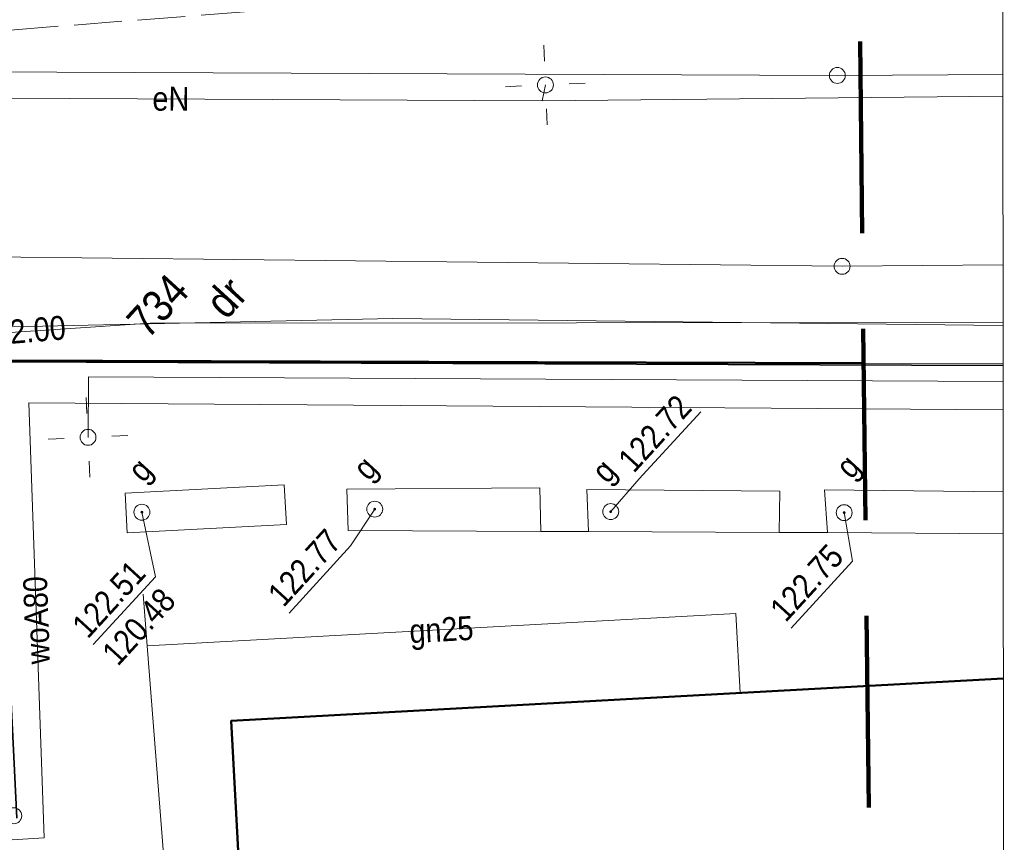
# Model space of a CAD drawing. Header units: metres. Extents: x 0 to 6446955, y 0 to 5658558.
# Tile 174 of 188: x 6441910 to 6441941, y 5654255 to 5654281. Entities that reach past the tile are written whole.
import ezdxf
from ezdxf.enums import TextEntityAlignment as Align

# ---------------------------------------------------------------- set-up
doc = ezdxf.new("R2010")
doc.units = ezdxf.units.M
doc.header["$MEASUREMENT"] = 0
for name, pattern in [('1.5_0.5', [2, 1.5, -0.5]), ('2', [0.9, 0.6, -0.3]), ('219-500', [0]), ('PRZER2-1', [3, 2, -1]), ('PRZER3-1', [4, 3, -1])]:
    doc.linetypes.add(name, pattern=pattern)
doc.layers.get('0').update_dxf_attribs({"color": 2, "linetype": 'CONTINUOUS', "lineweight": 5})
doc.layers.add('1ramki', color=7, linetype='PRZER2-1', lineweight=18)
doc.layers.add('z - MPZT', color=121, linetype='PRZER3-1', lineweight=18)
for name, color, linetype in [('202-punkt graniczny', 7, 'CONTINUOUS'), ('209-oznaczenie konturu klasyfikacyjnego', 7, 'CONTINUOUS'), ('211-numer działki ewidencyjnej', 7, 'CONTINUOUS'), ('218-kontur użytku gruntowego', 7, 'CONTINUOUS'), ('219-działka ewidencyjna', 7, 'CONTINUOUS'), ('312-budynek ewidencyjny', 7, 'CONTINUOUS'), ('jezdnia', 7, 'CONTINUOUS'), ('komora podziemna', 7, 'CONTINUOUS'), ('latarnia', 7, 'CONTINUOUS'), ('ogrodzenie trwałe', 7, 'CONTINUOUS'), ('przewód elektroenergetyczny podziemny', 7, 'CONTINUOUS'), ('przewód elektroenergetyczny podziemny-Atr1', 7, 'CONTINUOUS'), ('przewód gazowy', 7, 'CONTINUOUS'), ('przewód gazowy-Atr1', 7, 'CONTINUOUS'), ('przewód wodociągowy', 7, 'CONTINUOUS'), ('przewód wodociągowy-Atr1', 7, 'CONTINUOUS'), ('rzedna', 7, 'CONTINUOUS'), ('rzedna-Atr2', 7, 'CONTINUOUS'), ('rzedna-Atr3', 7, 'CONTINUOUS'), ('właz do komory lub kanału - okrągły', 7, 'CONTINUOUS'), ('właz do komory lub kanału - okrągły-Atr17', 7, 'CONTINUOUS'), ('Zakres', 7, 'CONTINUOUS')]:
    doc.layers.add(name, color=color, linetype=linetype)
doc.styles.add('MapaZas', font='geodezja.shx', dxfattribs={"width": 0.9})
doc.linetypes.add('902-500', pattern='A,3.75,0,[1,ksztalty.shx,S=0.5,R=0,X=0,Y=0],3.75', length=7.5)
doc.linetypes.add('NLZ', pattern='A,3,-1,[35,msgB.shx,S=0.008,R=0,X=-0.5,Y=0],3', length=7)

# ---------------------------------------------------------------- blocks, each defined once
blk = doc.blocks.new('202')
at = {"color": 0, "linetype": 'Continuous', "lineweight": 0}
blk.add_circle((0, 0), 0.25, dxfattribs=at)
blk = doc.blocks.new('US22')
at = {"color": 0, "linetype": 'Continuous', "lineweight": 13}
blk.add_circle((0, 0), 0.25, dxfattribs=at)
blk = doc.blocks.new('PW01')
at = {"linetype": 'Continuous', "lineweight": 13}
h = blk.add_hatch(color=0, dxfattribs=at)
edge = h.paths.add_edge_path()
edge.add_arc((0, 0), 0.045, 0, 360)
blk = doc.blocks.new('SM01')
at = {"color": 0, "linetype": 'Continuous', "lineweight": 13}
for p, q in [((-0.53, 0.531), (-0.883, 0.884)), ((0.531, 0.531), (0.884, 0.884)), ((-0.53, -0.53), (-0.883, -0.883)), ((0.531, -0.53), (0.884, -0.883))]:
    blk.add_line(p, q, dxfattribs=at)
blk.add_circle((0, 0), 0.25, dxfattribs=at)

msp = doc.modelspace()

# ---------------------------------------------------------------- linework, layer by layer
at = {"layer": '1ramki', "color": 0, "linetype": 'Continuous', "lineweight": 18, "flags": 128}
msp.add_lwpolyline([(6441510.604, 5654351.84), (6441940.534, 5654351.84), (6441940.63, 5654211.832), (6441510.701, 5654211.832)], close=True, dxfattribs=at)
msp.add_lwpolyline([(6441510.604, 5654351.84), (6441940.534, 5654351.84), (6441940.63, 5654211.832), (6441510.701, 5654211.832)], close=True, dxfattribs=at)
at = {"layer": '218-kontur użytku gruntowego', "color": 3, "linetype": 'Continuous', "lineweight": 13}
for points in [[(6441940.59, 5654270.378), (6441908.941, 5654270.483)], [(6441908.941, 5654270.483), (6441940.59, 5654270.378)]]:
    msp.add_lwpolyline(points, dxfattribs=at)
at = {"layer": '219-działka ewidencyjna', "color": 3, "linetype": '219-500', "lineweight": 13, "flags": 128}
for points in [[(6441908.465, 5654279.529), (6441935.395, 5654279.413)], [(6441935.545, 5654273.432), (6441908.834, 5654273.727)]]:
    msp.add_lwpolyline(points, dxfattribs=at)
at = {"layer": '219-działka ewidencyjna', "color": 3, "linetype": '219-500', "lineweight": 13}
for points in [[(6441935.395, 5654279.413), (6441940.584, 5654279.445)], [(6441940.588, 5654273.482), (6441935.545, 5654273.432)], [(6441908.941, 5654270.483), (6441940.59, 5654270.378)]]:
    msp.add_lwpolyline(points, dxfattribs=at)
at = {"layer": '312-budynek ewidencyjny', "color": 7, "linetype": 'Continuous', "lineweight": 50}
msp.add_lwpolyline([(6441916.389, 5654259.189), (6441940.597, 5654260.513)], dxfattribs=at)
at = {"layer": '312-budynek ewidencyjny', "color": 7, "linetype": 'Continuous', "lineweight": 50, "flags": 128}
msp.add_lwpolyline([(6441917.764, 5654233.621), (6441916.389, 5654259.189)], dxfattribs=at)
at = {"layer": 'jezdnia', "color": 7, "linetype": '1.5_0.5', "lineweight": 13}
msp.add_lwpolyline([(6441940.578, 5654288.032), (6441927.188, 5654288.486), (6441906.123, 5654290.758), (6441907.355, 5654287.216), (6441907.391, 5654284.783), (6441907.473, 5654280.681), (6441926.899, 5654282.202), (6441940.582, 5654282.36)], dxfattribs=at)
at = {"layer": 'komora podziemna', "color": 52, "linetype": 'Continuous', "lineweight": 13, "flags": 128}
for points in [[(6441913.129, 5654265.076), (6441913.06, 5654266.319), (6441918.052, 5654266.588), (6441918.121, 5654265.345)], [(6441920.062, 5654265.155), (6441920.012, 5654266.448), (6441926.069, 5654266.488), (6441926.101, 5654265.117)], [(6441927.595, 5654265.119), (6441927.543, 5654266.44), (6441933.597, 5654266.388), (6441933.57, 5654265.085)]]:
    msp.add_lwpolyline(points, close=True, dxfattribs=at)
at = {"layer": 'komora podziemna', "color": 52, "linetype": 'Continuous', "lineweight": 13}
for points in [[(6441940.594, 5654265.044), (6441935.091, 5654265.088), (6441934.997, 5654266.422)], [(6441934.997, 5654266.422), (6441940.593, 5654266.367)]]:
    msp.add_lwpolyline(points, dxfattribs=at)
at = {"layer": 'ogrodzenie trwałe', "color": 7, "linetype": '902-500', "lineweight": 35}
msp.add_lwpolyline([(6441940.59, 5654270.326), (6441908.957, 5654270.441), (6441909.665, 5654256.14)], dxfattribs=at)
at = {"layer": 'przewód elektroenergetyczny podziemny', "color": 1, "linetype": 'Continuous', "lineweight": 13, "flags": 128}
for points in [[(6441926.143, 5654278.623), (6441926.242, 5654279.116)], [(6441902.859, 5654278.737), (6441926.143, 5654278.623)]]:
    msp.add_lwpolyline(points, dxfattribs=at)
at = {"layer": 'przewód elektroenergetyczny podziemny', "color": 1, "linetype": 'Continuous', "lineweight": 13}
for points in [[(6441926.143, 5654278.623), (6441940.584, 5654278.761)], [(6441940.589, 5654271.675), (6441913.845, 5654271.648), (6441908.058, 5654271.265), (6441907.972, 5654271.913), (6441907.877, 5654273.749)], [(6441890.719, 5654211.832), (6441890.559, 5654213.623), (6441889.482, 5654235.977), (6441888.277, 5654256.443), (6441888.784, 5654257.131), (6441895.85, 5654260.288), (6441906.672, 5654260.955), (6441907.212, 5654261.708), (6441906.827, 5654270.751), (6441907.602, 5654271.493), (6441921.454, 5654271.799), (6441940.589, 5654271.576)], [(6441940.591, 5654269.824), (6441911.916, 5654269.97), (6441911.9, 5654268.072)]]:
    msp.add_lwpolyline(points, dxfattribs=at)
at = {"layer": 'przewód gazowy', "color": 40, "linetype": 'Continuous', "lineweight": 13, "flags": 128}
for points in [[(6441926.101, 5654265.117), (6441927.595, 5654265.119)], [(6441933.57, 5654265.085), (6441935.091, 5654265.088)], [(6441913.752, 5654261.536), (6441913.624, 5654263.158)], [(6441932.347, 5654260.062), (6441932.209, 5654262.547), (6441913.752, 5654261.536)], [(6441911.417, 5654230.347), (6441910.824, 5654230.307), (6441910.466, 5654233.469), (6441910.806, 5654234.107), (6441915.041, 5654234.378), (6441915.845, 5654234.916), (6441913.752, 5654261.536)]]:
    msp.add_lwpolyline(points, dxfattribs=at)
at = {"layer": 'przewód wodociągowy', "color": 5, "linetype": 'Continuous', "lineweight": 13}
msp.add_lwpolyline([(6441896.564, 5654211.832), (6441896.185, 5654226.654), (6441894.893, 5654254.548), (6441910.521, 5654255.519), (6441910.041, 5654269.151), (6441940.591, 5654268.933)], dxfattribs=at)
at = {"layer": 'rzedna-Atr2', "color": 7, "lineweight": 13, "flags": 128}
for points in [[(6441928.289, 5654265.744), (6441929.185, 5654266.767), (6441931.113, 5654268.872)], [(6441913.589, 5654265.726), (6441914.011, 5654263.699), (6441912.066, 5654261.575)], [(6441920.889, 5654265.821), (6441920.133, 5654264.67), (6441918.202, 5654262.561)], [(6441935.609, 5654265.712), (6441935.874, 5654264.195), (6441933.947, 5654262.09)]]:
    msp.add_lwpolyline(points, dxfattribs=at)
at = {"layer": 'z - MPZT', "linetype": 'Continuous', "lineweight": 50}
msp.add_lwpolyline([(6441908.941, 5654270.483), (6441936.221, 5654270.393)], dxfattribs=at)
at = {"layer": 'z - MPZT', "linetype": 'NLZ', "lineweight": 35}
for points in [[(6441916.378, 5654259.189), (6441936.194, 5654260.272)], [(6441900.825, 5654235.606), (6441900.29, 5654245.581), (6441917.06, 5654246.721), (6441916.378, 5654259.189)]]:
    msp.add_lwpolyline(points, dxfattribs=at)
at = {"layer": 'Zakres', "color": 221, "linetype": '2', "lineweight": 100, "ltscale": 10, "flags": 128}
msp.add_lwpolyline([(6441936.582, 5654238.477), (6441935.717, 5654314.845), (6441872.503, 5654315.819), (6441809.024, 5654311.26), (6441528.91, 5654310.408), (6441525.825, 5654244.356), (6441801.954, 5654245.032), (6441838.027, 5654231.134)], close=True, dxfattribs=at)

# ---------------------------------------------------------------- block references
at = {"layer": '202-punkt graniczny', "color": 3, "linetype": 'Continuous', "lineweight": 13, "rotation": 47.52228373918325}
for p in [(6441935.395, 5654279.413), (6441935.545, 5654273.432), (6441909.57, 5654256.213)]:
    msp.add_blockref('202', p, dxfattribs=at)
at = {"layer": 'latarnia', "color": 7, "linetype": 'Continuous', "lineweight": 13, "rotation": 47.52228373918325}
for p in [(6441926.242, 5654279.116), (6441911.9, 5654268.072)]:
    msp.add_blockref('SM01', p, dxfattribs=at)
at = {"layer": 'rzedna', "color": 52, "linetype": 'Continuous', "lineweight": 13, "rotation": 47.52228373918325}
for p in [(6441913.589, 5654265.726), (6441920.889, 5654265.821), (6441928.289, 5654265.744), (6441935.609, 5654265.712)]:
    msp.add_blockref('PW01', p, dxfattribs=at)
at = {"layer": 'właz do komory lub kanału - okrągły', "color": 7, "linetype": 'Continuous', "lineweight": 13, "rotation": 47.52228373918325}
for p in [(6441913.589, 5654265.726), (6441920.889, 5654265.821), (6441928.289, 5654265.744), (6441935.609, 5654265.712)]:
    msp.add_blockref('US22', p, dxfattribs=at)

# ---------------------------------------------------------------- texts
at = {"layer": '209-oznaczenie konturu klasyfikacyjnego', "color": 3, "linetype": 'Continuous', "lineweight": 13, "style": 'MapaZas', "width": 0.9}
msp.add_text('dr', height=1, rotation=47.5223, dxfattribs=at).set_placement((6441915.498, 5654272.402), align=Align.TOP_LEFT)
at = {"layer": '211-numer działki ewidencyjnej', "color": 3, "linetype": 'Continuous', "lineweight": 13, "style": 'MapaZas', "width": 0.9}
msp.add_text('734', height=1, rotation=47.5223, dxfattribs=at).set_placement((6441913.775, 5654271.121))
at = {"layer": 'przewód elektroenergetyczny podziemny-Atr1', "color": 1, "lineweight": 13, "style": 'MapaZas', "width": 0.9}
msp.add_text('eN', height=0.75, rotation=359.7203, dxfattribs=at).set_placement((6441914.497, 5654278.683), align=Align.MIDDLE_CENTER)
at = {"layer": 'przewód gazowy-Atr1', "color": 40, "lineweight": 13, "style": 'MapaZas', "width": 0.9}
msp.add_text('gn25', height=0.75, rotation=3.1363, dxfattribs=at).set_placement((6441922.98, 5654262.049), align=Align.MIDDLE_CENTER)
at = {"layer": 'przewód wodociągowy-Atr1', "color": 5, "lineweight": 13, "style": 'MapaZas', "width": 0.9}
msp.add_text('woA80', height=0.75, rotation=92.0173, dxfattribs=at).set_placement((6441910.284, 5654262.339), align=Align.MIDDLE_CENTER)
at = {"layer": 'rzedna-Atr2', "color": 1, "lineweight": 13, "style": 'MapaZas', "width": 0.9}
msp.add_text('122.00', height=0.75, rotation=4.8293, dxfattribs=at).set_placement((6441908.446, 5654271.289), align=Align.MIDDLE_LEFT)
at = {"layer": 'rzedna-Atr2', "color": 7, "lineweight": 13, "style": 'MapaZas', "width": 0.9}
for s, p in [('122.72', (6441929.179, 5654266.773)), ('122.77', (6441918.196, 5654262.566)), ('122.75', (6441933.941, 5654262.096)), ('122.51', (6441912.06, 5654261.581))]:
    msp.add_text(s, height=0.75, rotation=47.5223, dxfattribs=at).set_placement(p, align=Align.BOTTOM_LEFT)
at = {"layer": 'rzedna-Atr3', "color": 7, "lineweight": 13, "style": 'MapaZas', "width": 0.9}
msp.add_text('120.48', height=0.75, rotation=47.5223, dxfattribs=at).set_placement((6441913, 5654260.72), align=Align.BOTTOM_LEFT)
at = {"layer": 'właz do komory lub kanału - okrągły-Atr17', "color": 7, "lineweight": 13, "style": 'MapaZas', "width": 0.9}
for p in [(6441913.634, 5654266.62), (6441920.696, 5654266.676), (6441928.181, 5654266.588), (6441935.833, 5654266.727)]:
    msp.add_text('g', height=0.75, rotation=47.5223, dxfattribs=at).set_placement(p)

doc.saveas('drawing.dxf')
